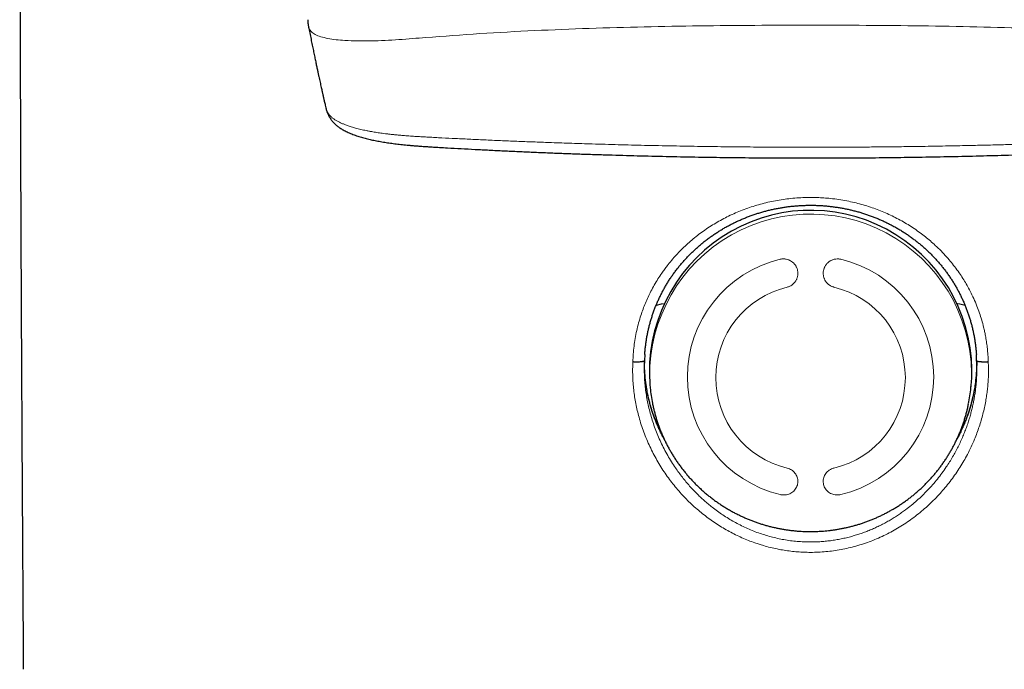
# Model space of a CAD drawing. Header units: millimetres. Extents: x 8 to 727, y 12 to 719.
# Tile 17 of 69: x 319 to 350, y 650 to 670. Entities that reach past the tile are written whole.
import ezdxf

# ---------------------------------------------------------------- set-up
doc = ezdxf.new("R2010")
doc.units = ezdxf.units.MM

msp = doc.modelspace()

# ---------------------------------------------------------------- linework, layer by layer
at = {"color": 7, "linetype": 'Continuous', "lineweight": 30}
for p, q in [((327.813, 670.002), (327.815, 669.997)), ((328.367, 667.405), (328.369, 667.396)), ((338.444, 659.624), (338.434, 659.427)), ((338.434, 659.414), (338.434, 659.426)), ((348.93, 659.427), (348.921, 659.619)), ((348.93, 659.427), (348.93, 659.418)), ((338.605, 658.672), (338.615, 658.564)), ((348.749, 658.564), (348.759, 658.672))]:
    msp.add_line(p, q, dxfattribs=at)
at = {"color": 252, "linetype": 'Continuous', "lineweight": 0}
for p, q in [((338.445, 659.654), (338.444, 659.624)), ((348.921, 659.619), (348.921, 659.625))]:
    msp.add_line(p, q, dxfattribs=at)
at = {"color": 7, "linetype": 'Continuous', "lineweight": 30, "flags": 128}
for points in [[(339.04, 661.221), (338.966, 661.207), (338.799, 661.174)], [(348.565, 661.174), (348.398, 661.207), (348.324, 661.221)]]:
    msp.add_lwpolyline(points, dxfattribs=at)
at = {"color": 7, "linetype": 'Continuous', "lineweight": 30}
for centre, radius, start, end in [((343.685, 659.081), 5.097, 0.7168, 184.5969), ((343.851, 659.145), 4.931, 354.5042, 359.9998), ((343.518, 659.036), 4.926, 185.4962, 191.1819), ((343.846, 659.036), 4.926, 348.6769, 354.5038)]:
    msp.add_arc(centre, radius, start, end, dxfattribs=at)
at = {"color": 252, "linetype": 'Continuous', "lineweight": 0}
for centre, radius, start, end in [((343.685, 658.972), 5.087, 0.7147, 184.599), ((343.61, 658.913), 3.821, 103.4562, 256.5438), ((343.753, 658.913), 3.821, 283.4562, 76.5438), ((343.627, 658.891), 2.94, 103.4596, 256.5404), ((343.737, 658.891), 2.94, 283.4596, 76.5404), ((343.85, 659.035), 4.921, 354.5042, 359.9998)]:
    msp.add_arc(centre, radius, start, end, dxfattribs=at)
at = {"color": 7, "linetype": 'Continuous', "lineweight": 30}
for points, knots in [([(318.69, 675.605), (318.692, 674.719), (318.696, 672.531), (318.705, 669.039), (318.719, 665.131), (318.736, 661.222), (318.756, 657.313), (318.779, 653.464), (318.797, 650.917), (318.805, 649.674)], [0, 0, 0, 0, 0.102449, 0.253184, 0.403919, 0.554654, 0.705388, 0.856123, 1, 1, 1, 1]), ([(327.792, 670.202), (327.792, 670.193), (327.793, 670.177), (327.794, 670.154), (327.795, 670.134), (327.796, 670.118), (327.798, 670.102), (327.8, 670.083), (327.803, 670.059), (327.807, 670.029), (327.811, 670.008), (327.813, 669.997)], [0, 0, 0, 0, 0.152106, 0.283789, 0.393888, 0.481522, 0.546604, 0.629927, 0.732962, 0.856167, 1, 1, 1, 1]), ([(327.813, 670), (327.818, 669.978), (327.835, 669.888), (327.866, 669.734), (327.905, 669.54), (327.943, 669.357), (327.978, 669.185), (328.011, 669.023), (328.042, 668.877), (328.07, 668.744), (328.096, 668.623), (328.12, 668.512), (328.142, 668.409), (328.163, 668.315), (328.182, 668.226), (328.2, 668.142), (328.217, 668.065), (328.232, 667.998), (328.245, 667.94), (328.257, 667.89), (328.266, 667.849), (328.273, 667.818), (328.277, 667.797), (328.281, 667.781), (328.285, 667.765), (328.289, 667.744), (328.296, 667.713), (328.306, 667.672), (328.317, 667.622), (328.331, 667.562), (328.347, 667.494), (328.359, 667.439), (328.367, 667.407), (328.368, 667.401)], [0, 0, 0, 0, 0.023315, 0.09899, 0.171034, 0.239427, 0.304153, 0.365197, 0.422544, 0.471854, 0.518036, 0.561084, 0.600987, 0.637741, 0.671337, 0.705674, 0.73592, 0.76209, 0.784992, 0.805028, 0.822194, 0.833184, 0.842557, 0.846695, 0.852591, 0.861299, 0.872823, 0.889441, 0.90974, 0.933724, 0.961396, 0.992762, 1, 1, 1, 1]), ([(328.37, 667.394), (328.372, 667.383), (328.379, 667.356), (328.392, 667.315), (328.407, 667.271), (328.426, 667.227), (328.447, 667.181), (328.474, 667.133), (328.503, 667.085), (328.534, 667.04), (328.569, 666.996), (328.606, 666.954), (328.644, 666.915), (328.683, 666.878), (328.723, 666.844), (328.765, 666.812), (328.81, 666.78), (328.859, 666.749), (328.913, 666.717), (328.972, 666.684), (329.037, 666.652), (329.107, 666.621), (329.18, 666.591), (329.256, 666.563), (329.332, 666.536), (329.409, 666.511), (329.486, 666.488), (329.564, 666.466), (329.642, 666.446), (329.721, 666.427), (329.801, 666.408), (329.882, 666.391), (329.965, 666.374), (330.051, 666.358), (330.138, 666.343), (330.225, 666.328), (330.314, 666.314), (330.404, 666.301), (330.496, 666.289), (330.589, 666.277), (330.685, 666.266), (330.782, 666.255), (330.883, 666.245), (330.988, 666.235), (331.099, 666.225), (331.216, 666.215), (331.339, 666.206), (331.471, 666.197), (331.616, 666.187), (331.777, 666.177), (331.976, 666.165), (332.266, 666.148), (332.643, 666.127), (333.084, 666.104), (333.532, 666.081), (333.99, 666.059), (334.451, 666.037), (334.91, 666.017), (335.366, 665.998), (335.821, 665.98), (336.277, 665.963), (336.732, 665.947), (337.187, 665.933), (337.641, 665.919), (338.094, 665.906), (338.548, 665.894), (339.002, 665.884), (339.456, 665.874), (339.911, 665.865), (340.365, 665.858), (340.82, 665.851), (341.275, 665.845), (341.73, 665.841), (342.185, 665.837), (342.624, 665.834), (343.053, 665.833), (343.4, 665.832), (343.612, 665.832), (343.682, 665.832)], [0, 0, 0, 0, 0.003466, 0.008462, 0.012503, 0.016594, 0.021402, 0.026238, 0.031088, 0.035952, 0.040834, 0.045749, 0.050717, 0.055245, 0.059865, 0.064529, 0.069552, 0.074987, 0.080898, 0.087304, 0.09413, 0.101214, 0.108578, 0.115844, 0.122921, 0.129804, 0.13651, 0.143063, 0.149481, 0.155781, 0.161974, 0.167967, 0.174228, 0.180442, 0.186608, 0.192719, 0.198765, 0.204801, 0.21087, 0.216963, 0.223091, 0.229264, 0.235464, 0.242139, 0.248956, 0.256084, 0.263592, 0.271586, 0.280226, 0.289789, 0.300821, 0.316171, 0.34229, 0.368737, 0.395664, 0.423106, 0.451109, 0.478384, 0.505633, 0.532851, 0.560034, 0.587178, 0.61428, 0.641336, 0.668341, 0.695295, 0.72225, 0.749269, 0.776277, 0.803278, 0.830274, 0.857265, 0.884254, 0.911244, 0.938235, 0.962293, 0.987543, 1, 1, 1, 1]), ([(343.682, 665.832), (343.748, 665.832), (343.963, 665.832), (344.315, 665.833), (344.742, 665.834), (345.174, 665.837), (345.62, 665.84), (346.075, 665.845), (346.53, 665.851), (346.984, 665.857), (347.439, 665.865), (347.894, 665.874), (348.348, 665.883), (348.803, 665.894), (349.257, 665.906), (349.71, 665.918), (350.164, 665.932), (350.617, 665.947), (351.071, 665.963), (351.526, 665.979), (351.98, 665.997), (352.435, 666.016), (352.89, 666.036), (353.345, 666.057), (353.804, 666.079), (354.264, 666.103), (354.721, 666.127), (355.117, 666.15), (355.433, 666.168), (355.652, 666.181), (355.823, 666.192), (355.964, 666.202), (356.093, 666.211), (356.212, 666.22), (356.325, 666.23), (356.435, 666.24), (356.539, 666.25), (356.641, 666.261), (356.737, 666.272), (356.833, 666.284), (356.927, 666.297), (357.019, 666.31), (357.109, 666.323), (357.197, 666.338), (357.284, 666.353), (357.369, 666.369), (357.453, 666.385), (357.535, 666.402), (357.616, 666.42), (357.694, 666.439), (357.77, 666.459), (357.846, 666.479), (357.921, 666.501), (357.995, 666.524), (358.068, 666.549), (358.141, 666.575), (358.214, 666.603), (358.287, 666.634), (358.356, 666.667), (358.421, 666.7), (358.479, 666.733), (358.532, 666.766), (358.58, 666.798), (358.624, 666.831), (358.664, 666.864), (358.7, 666.896), (358.732, 666.927), (358.765, 666.961), (358.799, 667.001), (358.834, 667.046), (358.866, 667.093), (358.895, 667.141), (358.92, 667.189), (358.943, 667.237), (358.96, 667.282), (358.974, 667.321), (358.986, 667.361), (358.993, 667.389), (358.997, 667.405), (358.997, 667.405)], [0, 0, 0, 0, 0.011827, 0.038094, 0.062526, 0.087839, 0.114798, 0.141757, 0.168717, 0.195679, 0.222645, 0.249618, 0.2766, 0.303591, 0.330596, 0.357549, 0.384501, 0.411503, 0.438551, 0.465643, 0.492774, 0.519941, 0.547139, 0.574365, 0.60161, 0.629621, 0.657061, 0.683967, 0.701029, 0.714168, 0.723518, 0.731976, 0.73976, 0.747043, 0.753937, 0.760523, 0.76753, 0.773497, 0.779823, 0.786014, 0.792167, 0.798293, 0.804405, 0.810518, 0.816578, 0.822693, 0.828853, 0.835053, 0.841292, 0.847392, 0.853584, 0.85988, 0.86629, 0.872829, 0.879514, 0.886368, 0.893417, 0.900677, 0.908129, 0.914798, 0.921133, 0.926982, 0.932348, 0.937292, 0.941888, 0.946202, 0.949931, 0.953609, 0.958703, 0.963715, 0.968651, 0.973527, 0.978353, 0.983131, 0.987856, 0.991456, 0.994982, 0.999881, 1, 1, 1, 1]), ([(338.443, 659.624), (338.443, 659.63), (338.446, 659.677), (338.454, 659.765), (338.467, 659.888), (338.483, 660.01), (338.502, 660.132), (338.524, 660.254), (338.55, 660.375), (338.578, 660.496), (338.609, 660.615), (338.644, 660.734), (338.681, 660.853), (338.721, 660.97), (338.764, 661.086), (338.81, 661.201), (338.859, 661.314), (338.911, 661.426), (338.966, 661.538), (339.023, 661.648), (339.083, 661.756), (339.146, 661.863), (339.212, 661.968), (339.281, 662.072), (339.352, 662.174), (339.427, 662.275), (339.503, 662.374), (339.582, 662.471), (339.664, 662.566), (339.747, 662.659), (339.834, 662.749), (339.922, 662.838), (340.013, 662.924), (340.106, 663.008), (340.201, 663.091), (340.298, 663.17), (340.397, 663.248), (340.498, 663.323), (340.601, 663.395), (340.706, 663.465), (340.813, 663.533), (340.922, 663.599), (341.033, 663.662), (341.144, 663.722), (341.257, 663.779), (341.37, 663.833), (341.485, 663.884), (341.601, 663.933), (341.719, 663.98), (341.838, 664.023), (341.959, 664.064), (342.08, 664.103), (342.202, 664.138), (342.325, 664.17), (342.448, 664.2), (342.572, 664.227), (342.696, 664.25), (342.821, 664.271), (342.947, 664.29), (343.073, 664.305), (343.199, 664.317), (343.326, 664.327), (343.452, 664.333), (343.579, 664.337), (343.706, 664.338), (343.833, 664.336), (343.959, 664.331), (344.086, 664.324), (344.212, 664.313), (344.338, 664.3), (344.463, 664.283), (344.588, 664.264), (344.712, 664.242), (344.836, 664.217), (344.96, 664.19), (345.083, 664.159), (345.205, 664.126), (345.327, 664.089), (345.447, 664.05), (345.567, 664.009), (345.685, 663.964), (345.802, 663.917), (345.918, 663.867), (346.032, 663.815), (346.145, 663.76), (346.257, 663.702), (346.368, 663.641), (346.477, 663.578), (346.584, 663.513), (346.69, 663.444), (346.794, 663.373), (346.897, 663.299), (346.998, 663.223), (347.097, 663.145), (347.194, 663.064), (347.288, 662.982), (347.38, 662.897), (347.469, 662.81), (347.557, 662.721), (347.643, 662.63), (347.726, 662.536), (347.807, 662.441), (347.885, 662.343), (347.961, 662.244), (348.034, 662.143), (348.104, 662.039), (348.172, 661.935), (348.238, 661.828), (348.3, 661.721), (348.36, 661.612), (348.416, 661.501), (348.47, 661.39), (348.521, 661.277), (348.569, 661.163), (348.614, 661.048), (348.656, 660.931), (348.696, 660.813), (348.732, 660.694), (348.766, 660.574), (348.796, 660.454), (348.823, 660.333), (348.848, 660.211), (348.869, 660.089), (348.887, 659.967), (348.902, 659.844), (348.914, 659.728), (348.919, 659.652), (348.921, 659.618)], [0, 0, 0, 0, 0.001166, 0.009152, 0.017098, 0.025004, 0.032954, 0.04096, 0.048971, 0.056994, 0.065033, 0.073054, 0.081096, 0.089166, 0.097228, 0.10525, 0.113277, 0.121369, 0.129449, 0.137524, 0.145602, 0.153688, 0.161789, 0.169911, 0.178063, 0.186247, 0.194422, 0.202566, 0.210702, 0.218834, 0.226965, 0.235098, 0.243235, 0.251379, 0.259534, 0.267699, 0.275838, 0.283932, 0.292065, 0.300224, 0.308395, 0.316566, 0.32472, 0.332844, 0.340926, 0.348955, 0.356969, 0.365029, 0.3731, 0.381176, 0.389253, 0.397323, 0.405383, 0.413427, 0.421453, 0.429455, 0.43743, 0.44542, 0.453411, 0.461405, 0.469398, 0.47739, 0.48538, 0.493367, 0.501349, 0.509326, 0.517293, 0.525277, 0.533254, 0.541216, 0.549172, 0.557129, 0.565093, 0.573071, 0.581072, 0.589103, 0.597166, 0.605183, 0.613222, 0.621286, 0.629339, 0.637348, 0.645359, 0.653417, 0.661481, 0.669558, 0.677652, 0.685708, 0.693783, 0.701905, 0.710061, 0.718239, 0.726425, 0.734603, 0.74276, 0.750882, 0.758962, 0.767047, 0.775209, 0.783367, 0.79152, 0.799671, 0.80782, 0.81597, 0.824121, 0.832276, 0.840434, 0.848567, 0.856693, 0.86479, 0.872866, 0.880927, 0.888981, 0.897035, 0.905096, 0.913169, 0.92126, 0.929353, 0.937389, 0.94545, 0.953502, 0.961505, 0.969454, 0.977445, 0.985426, 0.993405, 1, 1, 1, 1]), ([(338.434, 659.427), (338.433, 659.424), (338.432, 659.419), (338.425, 659.413), (338.415, 659.408), (338.401, 659.403), (338.383, 659.398), (338.364, 659.394), (338.34, 659.39), (338.314, 659.387), (338.286, 659.384), (338.256, 659.383), (338.225, 659.382), (338.199, 659.381), (338.173, 659.381), (338.145, 659.382), (338.117, 659.383), (338.09, 659.385), (338.074, 659.386), (338.066, 659.386)], [0, 0, 0, 0, 0.092426, 0.139849, 0.18762, 0.280047, 0.327469, 0.375241, 0.467668, 0.515091, 0.562863, 0.655297, 0.702723, 0.750497, 0.801266, 0.852463, 0.905027, 0.958067, 1, 1, 1, 1]), ([(338.433, 659.414), (338.43, 659.35), (338.426, 659.258), (338.428, 659.165), (338.428, 659.137)], [0, 0, 0, 0, 0.695538, 1, 1, 1, 1]), ([(338.831, 657.416), (338.813, 657.458), (338.778, 657.543), (338.73, 657.673), (338.685, 657.803), (338.637, 657.956), (338.589, 658.131), (338.542, 658.33), (338.503, 658.532), (338.475, 658.721), (338.455, 658.898), (338.442, 659.062), (338.433, 659.226), (338.432, 659.336), (338.432, 659.391)], [0, 0, 0, 0, 0.067869, 0.135786, 0.20385, 0.271963, 0.372635, 0.473465, 0.574774, 0.676246, 0.756978, 0.837793, 0.918855, 1, 1, 1, 1]), ([(338.434, 659.427), (338.434, 659.427), (338.434, 659.427), (338.434, 659.427), (338.434, 659.427), (338.434, 659.427), (338.434, 659.427)], [0, 0, 0, 0, 0.249546, 0.499274, 0.749547, 1, 1, 1, 1]), ([(348.932, 659.389), (348.932, 659.358), (348.931, 659.26), (348.925, 659.094), (348.909, 658.891), (348.885, 658.689), (348.856, 658.509), (348.825, 658.351), (348.795, 658.215), (348.761, 658.079), (348.723, 657.945), (348.681, 657.81), (348.635, 657.677), (348.586, 657.544), (348.55, 657.457), (348.532, 657.413)], [0, 0, 0, 0, 0.045308, 0.145195, 0.245235, 0.345747, 0.446418, 0.51508, 0.583792, 0.652655, 0.721569, 0.791046, 0.860576, 0.930261, 1, 1, 1, 1]), ([(349.297, 659.387), (349.29, 659.386), (349.274, 659.385), (349.248, 659.383), (349.22, 659.382), (349.192, 659.382), (349.157, 659.381), (349.124, 659.382), (349.093, 659.384), (349.064, 659.386), (349.037, 659.388), (349.012, 659.392), (348.99, 659.396), (348.971, 659.4), (348.956, 659.405), (348.944, 659.411), (348.935, 659.416), (348.931, 659.422), (348.93, 659.426), (348.93, 659.427)], [0, 0, 0, 0, 0.041958, 0.09272, 0.143911, 0.196469, 0.249503, 0.341936, 0.389362, 0.437136, 0.529564, 0.576987, 0.624759, 0.717186, 0.764608, 0.81238, 0.904806, 0.952229, 1, 1, 1, 1]), ([(348.93, 659.427), (348.93, 659.427), (348.93, 659.427), (348.93, 659.427), (348.93, 659.427), (348.93, 659.427), (348.93, 659.427)], [0, 0, 0, 0, 0.2495484, 0.4992754, 0.749546, 1, 1, 1, 1]), ([(348.937, 659.13), (348.937, 659.13), (348.938, 659.18), (348.936, 659.276), (348.932, 659.372), (348.93, 659.419)], [0, 0, 0, 0, 0.00083, 0.515323, 1, 1, 1, 1]), ([(338.686, 658.08), (338.694, 658.04), (338.711, 657.958), (338.74, 657.836), (338.772, 657.715), (338.807, 657.594), (338.846, 657.474), (338.887, 657.355), (338.932, 657.236), (338.979, 657.119), (339.03, 657.003), (339.083, 656.889), (339.14, 656.775), (339.199, 656.663), (339.262, 656.552), (339.327, 656.443), (339.395, 656.335), (339.466, 656.229), (339.539, 656.125), (339.616, 656.022), (339.695, 655.922), (339.777, 655.823), (339.861, 655.726), (339.948, 655.631), (340.038, 655.539), (340.129, 655.448), (340.224, 655.36), (340.321, 655.274), (340.42, 655.19), (340.521, 655.109), (340.625, 655.03), (340.731, 654.954), (340.839, 654.88), (340.949, 654.809), (341.062, 654.741), (341.176, 654.675), (341.293, 654.612), (341.407, 654.554), (341.519, 654.501), (341.628, 654.452), (341.738, 654.406), (341.849, 654.362), (341.961, 654.321), (342.074, 654.283), (342.187, 654.247), (342.302, 654.214), (342.417, 654.183), (342.532, 654.156), (342.648, 654.131), (342.765, 654.108), (342.881, 654.089), (342.997, 654.072), (343.112, 654.058), (343.225, 654.046), (343.333, 654.038), (343.428, 654.033), (343.511, 654.029), (343.592, 654.027), (343.65, 654.027), (343.682, 654.027)], [0, 0, 0, 0, 0.017891, 0.036064, 0.054249, 0.072446, 0.090656, 0.108878, 0.127114, 0.145363, 0.163626, 0.181903, 0.200195, 0.218501, 0.236822, 0.255159, 0.273512, 0.291882, 0.31027, 0.328675, 0.347099, 0.365542, 0.384006, 0.402492, 0.420999, 0.43953, 0.458087, 0.476669, 0.495279, 0.51392, 0.532592, 0.551298, 0.570042, 0.588825, 0.607652, 0.626527, 0.645454, 0.664439, 0.681499, 0.698555, 0.715607, 0.732652, 0.74969, 0.76672, 0.783739, 0.800745, 0.817733, 0.8347, 0.851636, 0.868531, 0.885366, 0.902109, 0.9187, 0.935008, 0.950699, 0.965141, 0.975352, 0.986373, 1, 1, 1, 1]), ([(343.682, 654.027), (343.726, 654.027), (343.788, 654.027), (343.88, 654.03), (343.957, 654.034), (344.049, 654.039), (344.146, 654.047), (344.247, 654.057), (344.351, 654.07), (344.458, 654.085), (344.567, 654.103), (344.677, 654.123), (344.788, 654.146), (344.899, 654.172), (345.011, 654.2), (345.123, 654.231), (345.235, 654.265), (345.347, 654.302), (345.458, 654.341), (345.569, 654.383), (345.679, 654.428), (345.789, 654.476), (345.898, 654.526), (346.006, 654.579), (346.112, 654.634), (346.218, 654.693), (346.323, 654.753), (346.426, 654.817), (346.528, 654.883), (346.628, 654.951), (346.727, 655.022), (346.825, 655.095), (346.92, 655.171), (347.014, 655.249), (347.106, 655.329), (347.196, 655.412), (347.284, 655.497), (347.371, 655.584), (347.455, 655.673), (347.537, 655.764), (347.616, 655.858), (347.694, 655.953), (347.769, 656.05), (347.842, 656.149), (347.912, 656.25), (347.98, 656.353), (348.046, 656.457), (348.108, 656.563), (348.169, 656.671), (348.226, 656.779), (348.281, 656.89), (348.333, 657.002), (348.383, 657.115), (348.429, 657.229), (348.473, 657.345), (348.514, 657.461), (348.552, 657.579), (348.587, 657.698), (348.619, 657.817), (348.648, 657.937), (348.666, 658.021), (348.675, 658.065), (348.675, 658.068)], [0, 0, 0, 0, 0.0190316, 0.0265825, 0.0391429, 0.0521709, 0.0661418, 0.0807258, 0.0957906, 0.1112306, 0.1269705, 0.1429546, 0.1591407, 0.1754964, 0.1919964, 0.2086204, 0.2253522, 0.2421783, 0.2590879, 0.2760717, 0.293122, 0.3102322, 0.3273968, 0.3446107, 0.3618699, 0.3791706, 0.3965097, 0.4138843, 0.4312919, 0.4487302, 0.4661972, 0.4836912, 0.5012106, 0.5187539, 0.5363198, 0.5539071, 0.5715148, 0.5891418, 0.6067873, 0.6244506, 0.6421307, 0.6598271, 0.6775392, 0.6952664, 0.7130082, 0.7307641, 0.7485336, 0.7663165, 0.7841123, 0.8019207, 0.8197414, 0.8375742, 0.8554188, 0.8732751, 0.8911427, 0.9090216, 0.9269116, 0.9448125, 0.9627244, 0.980647, 0.9985803, 1, 1, 1, 1]), ([(339.055, 656.95), (339.042, 656.975), (339.015, 657.025), (338.978, 657.097), (338.945, 657.165), (338.916, 657.224), (338.892, 657.277), (338.872, 657.322), (338.855, 657.36), (338.842, 657.39), (338.834, 657.408), (338.831, 657.416)], [0, 0, 0, 0, 0.165912, 0.327683, 0.472686, 0.600926, 0.712406, 0.807129, 0.885097, 0.953364, 1, 1, 1, 1]), ([(348.532, 657.413), (348.529, 657.406), (348.521, 657.388), (348.507, 657.355), (348.488, 657.313), (348.461, 657.252), (348.423, 657.171), (348.371, 657.068), (348.332, 656.992), (348.309, 656.951), (348.309, 656.95)], [0, 0, 0, 0, 0.046568, 0.115239, 0.206013, 0.318896, 0.503802, 0.728027, 0.991581, 1, 1, 1, 1])]:
    msp.add_open_spline(points, degree=3, knots=knots, dxfattribs=at)
at = {"color": 252, "linetype": 'Continuous', "lineweight": 0}
for points, knots in [([(327.815, 669.997), (327.821, 669.969), (327.836, 669.907), (327.901, 669.817), (328.019, 669.731), (328.197, 669.661), (328.421, 669.607), (328.679, 669.568), (328.992, 669.541), (329.363, 669.527), (329.791, 669.529), (330.229, 669.546), (330.668, 669.572), (331.098, 669.604), (331.382, 669.627), (331.521, 669.638)], [0, 0, 0, 0, 0.0571622, 0.1275497, 0.2022345, 0.2778842, 0.3512958, 0.4230286, 0.4932131, 0.5839516, 0.6720571, 0.7580894, 0.841925, 0.9229079, 1, 1, 1, 1]), ([(331.521, 669.638), (332.092, 669.681), (333.232, 669.767), (334.957, 669.86), (336.688, 669.93), (338.427, 669.979), (340.173, 670.009), (341.925, 670.025), (343.096, 670.027), (343.682, 670.028)], [0, 0, 0, 0, 0.1428853, 0.2855112, 0.4280431, 0.5706303, 0.7134072, 0.8564943, 1, 1, 1, 1]), ([(355.843, 669.638), (355.272, 669.681), (354.131, 669.767), (352.407, 669.86), (350.675, 669.93), (348.937, 669.979), (347.191, 670.009), (345.439, 670.025), (344.268, 670.027), (343.682, 670.028)], [0, 0, 0, 0, 0.142885, 0.285511, 0.428043, 0.57063, 0.713407, 0.856494, 1, 1, 1, 1]), ([(343.682, 666.171), (343.508, 666.171), (343.121, 666.171), (342.52, 666.173), (341.817, 666.178), (341.052, 666.186), (340.202, 666.197), (339.329, 666.212), (338.456, 666.23), (337.606, 666.251), (336.841, 666.273), (336.139, 666.295), (335.539, 666.316), (334.979, 666.337), (334.462, 666.357), (333.946, 666.378), (333.442, 666.4), (332.947, 666.423), (332.481, 666.445), (332.106, 666.464), (331.821, 666.479), (331.615, 666.489), (331.417, 666.5), (331.226, 666.511), (331.037, 666.524), (330.873, 666.536), (330.733, 666.548), (330.619, 666.558), (330.508, 666.569), (330.402, 666.58), (330.297, 666.593), (330.168, 666.609), (330.015, 666.631), (329.866, 666.655), (329.744, 666.677), (329.648, 666.696), (329.557, 666.715), (329.47, 666.735), (329.386, 666.755), (329.284, 666.782), (329.167, 666.816), (329.046, 666.856), (328.94, 666.896), (328.844, 666.937), (328.754, 666.981), (328.669, 667.029), (328.594, 667.08), (328.538, 667.126), (328.497, 667.166), (328.469, 667.199), (328.444, 667.232), (328.423, 667.265), (328.405, 667.298), (328.385, 667.342), (328.372, 667.377), (328.369, 667.399), (328.368, 667.401)], [0, 0, 0, 0, 0.030114, 0.067108, 0.104106, 0.151936, 0.199773, 0.251607, 0.303451, 0.351439, 0.399436, 0.436642, 0.473852, 0.504172, 0.53442, 0.564438, 0.594458, 0.622839, 0.651223, 0.676321, 0.688871, 0.701421, 0.71269, 0.723958, 0.735265, 0.746572, 0.753762, 0.760958, 0.767679, 0.7744, 0.781149, 0.787898, 0.799811, 0.811764, 0.818995, 0.826236, 0.833009, 0.839781, 0.846585, 0.853388, 0.865407, 0.877467, 0.887698, 0.897956, 0.90918, 0.920439, 0.932032, 0.943665, 0.950447, 0.957229, 0.964042, 0.970855, 0.977798, 0.984741, 0.998664, 1, 1, 1, 1]), ([(343.682, 666.171), (343.924, 666.171), (344.407, 666.171), (345.072, 666.175), (345.676, 666.179), (346.221, 666.185), (346.764, 666.191), (347.368, 666.2), (348.032, 666.212), (348.697, 666.226), (349.301, 666.24), (349.845, 666.254), (350.389, 666.269), (350.994, 666.288), (351.659, 666.31), (352.316, 666.334), (352.904, 666.357), (353.422, 666.378), (353.939, 666.401), (354.456, 666.425), (354.973, 666.45), (355.403, 666.472), (355.747, 666.489), (356.005, 666.503), (356.218, 666.517), (356.387, 666.528), (356.516, 666.538), (356.645, 666.549), (356.775, 666.561), (356.904, 666.574), (357.032, 666.588), (357.157, 666.604), (357.28, 666.621), (357.401, 666.639), (357.518, 666.659), (357.632, 666.679), (357.741, 666.701), (357.847, 666.724), (357.95, 666.748), (358.049, 666.774), (358.144, 666.801), (358.236, 666.829), (358.322, 666.858), (358.403, 666.888), (358.479, 666.919), (358.551, 666.952), (358.618, 666.986), (358.68, 667.021), (358.736, 667.057), (358.788, 667.095), (358.837, 667.137), (358.882, 667.183), (358.92, 667.232), (358.951, 667.281), (358.974, 667.33), (358.989, 667.371), (358.994, 667.394), (358.995, 667.401)], [0, 0, 0, 0, 0.041891, 0.083787, 0.115228, 0.146669, 0.178119, 0.209569, 0.25147, 0.293377, 0.324948, 0.35652, 0.3881, 0.41968, 0.461923, 0.50417, 0.534418, 0.564666, 0.594915, 0.625163, 0.655412, 0.685727, 0.700891, 0.716054, 0.731295, 0.738932, 0.746568, 0.754601, 0.762642, 0.770764, 0.778885, 0.787055, 0.795226, 0.803487, 0.811761, 0.819832, 0.827916, 0.836101, 0.844285, 0.852525, 0.860764, 0.869107, 0.877465, 0.885596, 0.89374, 0.901986, 0.910232, 0.918533, 0.926834, 0.935242, 0.943666, 0.953806, 0.963973, 0.974291, 0.984609, 0.994991, 1, 1, 1, 1]), ([(338.066, 659.386), (338.07, 659.47), (338.077, 659.636), (338.102, 659.883), (338.138, 660.13), (338.186, 660.376), (338.247, 660.619), (338.314, 660.845), (338.387, 661.054), (338.463, 661.246), (338.546, 661.436), (338.639, 661.626), (338.743, 661.818), (338.858, 662.009), (338.965, 662.173), (339.063, 662.31), (339.164, 662.445), (339.287, 662.598), (339.436, 662.767), (339.592, 662.93), (339.756, 663.088), (339.928, 663.24), (340.108, 663.385), (340.295, 663.524), (340.487, 663.654), (340.684, 663.776), (340.886, 663.89), (341.093, 663.996), (341.307, 664.095), (341.526, 664.185), (341.751, 664.267), (341.98, 664.34), (342.214, 664.404), (342.452, 664.459), (342.693, 664.505), (342.938, 664.54), (343.184, 664.566), (343.433, 664.582), (343.599, 664.584), (343.682, 664.585)], [0, 0, 0, 0, 0.029353, 0.058723, 0.088076, 0.117806, 0.147553, 0.177284, 0.201912, 0.226558, 0.251205, 0.275833, 0.302506, 0.329189, 0.355862, 0.372685, 0.389507, 0.416216, 0.443075, 0.469933, 0.497109, 0.524285, 0.551782, 0.57928, 0.606935, 0.63409, 0.661403, 0.688715, 0.716361, 0.744007, 0.771995, 0.799984, 0.828141, 0.856619, 0.885112, 0.91359, 0.942389, 0.971202, 1, 1, 1, 1]), ([(343.682, 664.585), (343.752, 664.584), (343.893, 664.583), (344.104, 664.571), (344.331, 664.551), (344.575, 664.52), (344.824, 664.477), (345.063, 664.426), (345.291, 664.367), (345.515, 664.3), (345.734, 664.224), (345.947, 664.141), (346.156, 664.05), (346.362, 663.951), (346.565, 663.843), (346.764, 663.726), (346.957, 663.601), (347.139, 663.473), (347.31, 663.343), (347.47, 663.21), (347.637, 663.061), (347.809, 662.894), (347.978, 662.712), (348.133, 662.53), (348.275, 662.347), (348.404, 662.165), (348.522, 661.984), (348.627, 661.806), (348.734, 661.608), (348.839, 661.391), (348.937, 661.16), (349.02, 660.934), (349.091, 660.71), (349.143, 660.515), (349.182, 660.349), (349.212, 660.199), (349.24, 660.033), (349.265, 659.85), (349.282, 659.681), (349.292, 659.526), (349.296, 659.433), (349.297, 659.387)], [0, 0, 0, 0, 0.024421, 0.048851, 0.073272, 0.103634, 0.133997, 0.161345, 0.188694, 0.216202, 0.242903, 0.269626, 0.296349, 0.323049, 0.350211, 0.377395, 0.40458, 0.431741, 0.456356, 0.480979, 0.505593, 0.536189, 0.566785, 0.59434, 0.621895, 0.649611, 0.674378, 0.699155, 0.723922, 0.754733, 0.785545, 0.813322, 0.841098, 0.869049, 0.885328, 0.901606, 0.923428, 0.945257, 0.967079, 0.983539, 1, 1, 1, 1]), ([(342.721, 662.629), (342.733, 662.632), (342.757, 662.638), (342.794, 662.642), (342.832, 662.643), (342.87, 662.641), (342.919, 662.635), (342.968, 662.622), (343.015, 662.603), (343.059, 662.58), (343.101, 662.552), (343.14, 662.518), (343.175, 662.482), (343.206, 662.441), (343.231, 662.396), (343.247, 662.361), (343.261, 662.325), (343.271, 662.288), (343.278, 662.25), (343.282, 662.212), (343.282, 662.173), (343.28, 662.135), (343.274, 662.096), (343.264, 662.059), (343.252, 662.023), (343.237, 661.988), (343.219, 661.954), (343.191, 661.911), (343.157, 661.873), (343.12, 661.839), (343.079, 661.808), (343.035, 661.783), (342.986, 661.762), (342.958, 661.754), (342.943, 661.75)], [0, 0, 0, 0, 0.026012, 0.052205, 0.078972, 0.105936, 0.131947, 0.184845, 0.211792, 0.23798, 0.291227, 0.318347, 0.344843, 0.398722, 0.426167, 0.452867, 0.479751, 0.507219, 0.534889, 0.561613, 0.588523, 0.616024, 0.64373, 0.670332, 0.697121, 0.724501, 0.752085, 0.778502, 0.832244, 0.859636, 0.88588, 0.939266, 0.966474, 1, 1, 1, 1]), ([(344.421, 661.75), (344.409, 661.753), (344.385, 661.76), (344.35, 661.773), (344.316, 661.79), (344.284, 661.809), (344.243, 661.839), (344.206, 661.873), (344.174, 661.912), (344.145, 661.953), (344.121, 661.998), (344.104, 662.045), (344.09, 662.094), (344.083, 662.144), (344.081, 662.195), (344.085, 662.246), (344.094, 662.296), (344.11, 662.345), (344.125, 662.38), (344.142, 662.414), (344.163, 662.447), (344.187, 662.478), (344.212, 662.507), (344.24, 662.533), (344.271, 662.557), (344.303, 662.578), (344.337, 662.597), (344.372, 662.612), (344.408, 662.625), (344.446, 662.634), (344.496, 662.642), (344.547, 662.644), (344.6, 662.639), (344.628, 662.633), (344.643, 662.629)], [0, 0, 0, 0, 0.026132, 0.052447, 0.079335, 0.10642, 0.132553, 0.185702, 0.212781, 0.23898, 0.292257, 0.319398, 0.345751, 0.399341, 0.42664, 0.453179, 0.507149, 0.534643, 0.561335, 0.588212, 0.615671, 0.643332, 0.670062, 0.696978, 0.724485, 0.752198, 0.778786, 0.805561, 0.832931, 0.860508, 0.886802, 0.940303, 0.967577, 1, 1, 1, 1]), ([(343.682, 653.369), (343.613, 653.37), (343.474, 653.372), (343.266, 653.385), (343.059, 653.405), (342.847, 653.435), (342.631, 653.474), (342.411, 653.523), (342.22, 653.574), (342.058, 653.624), (341.898, 653.678), (341.715, 653.746), (341.511, 653.831), (341.31, 653.925), (341.113, 654.028), (340.918, 654.138), (340.727, 654.257), (340.541, 654.384), (340.359, 654.518), (340.181, 654.661), (340.007, 654.812), (339.838, 654.97), (339.675, 655.135), (339.518, 655.308), (339.367, 655.488), (339.222, 655.675), (339.084, 655.868), (338.952, 656.07), (338.827, 656.278), (338.71, 656.492), (338.602, 656.712), (338.502, 656.937), (338.411, 657.168), (338.33, 657.403), (338.262, 657.632), (338.205, 657.854), (338.16, 658.069), (338.122, 658.285), (338.093, 658.503), (338.072, 658.723), (338.061, 658.944), (338.058, 659.166), (338.063, 659.313), (338.066, 659.386)], [0, 0, 0, 0, 0.022612, 0.045242, 0.067873, 0.090485, 0.114983, 0.139492, 0.163991, 0.179445, 0.194899, 0.218953, 0.243027, 0.267102, 0.291157, 0.315601, 0.340065, 0.36453, 0.388975, 0.413911, 0.438976, 0.464041, 0.489377, 0.514713, 0.540324, 0.565934, 0.591678, 0.618001, 0.644474, 0.670946, 0.697737, 0.724529, 0.751652, 0.778774, 0.806062, 0.830097, 0.85415, 0.878203, 0.902237, 0.926668, 0.951119, 0.97557, 1, 1, 1, 1]), ([(349.297, 659.387), (349.299, 659.357), (349.303, 659.261), (349.305, 659.098), (349.301, 658.898), (349.29, 658.702), (349.272, 658.513), (349.248, 658.329), (349.217, 658.139), (349.178, 657.943), (349.13, 657.741), (349.075, 657.539), (349.012, 657.339), (348.941, 657.139), (348.857, 656.926), (348.757, 656.7), (348.643, 656.472), (348.524, 656.256), (348.401, 656.053), (348.269, 655.852), (348.127, 655.655), (347.976, 655.463), (347.817, 655.275), (347.649, 655.094), (347.472, 654.918), (347.287, 654.749), (347.094, 654.588), (346.896, 654.436), (346.693, 654.295), (346.487, 654.163), (346.274, 654.04), (346.054, 653.925), (345.827, 653.82), (345.595, 653.724), (345.357, 653.639), (345.119, 653.567), (344.882, 653.506), (344.647, 653.457), (344.408, 653.418), (344.168, 653.39), (343.925, 653.372), (343.763, 653.37), (343.682, 653.369)], [0, 0, 0, 0, 0.009836, 0.031946, 0.054064, 0.076174, 0.096549, 0.116929, 0.137304, 0.160017, 0.182738, 0.20545, 0.228588, 0.251734, 0.274872, 0.303616, 0.33236, 0.358227, 0.384093, 0.410097, 0.436602, 0.463259, 0.489915, 0.516895, 0.543875, 0.571188, 0.5985, 0.625977, 0.652483, 0.679154, 0.705824, 0.732853, 0.759882, 0.787285, 0.814688, 0.842278, 0.868408, 0.894551, 0.92068, 0.947115, 0.973565, 1, 1, 1, 1]), ([(338.428, 659.137), (338.428, 659.096), (338.429, 658.986), (338.438, 658.806), (338.457, 658.598), (338.484, 658.39), (338.519, 658.182), (338.562, 657.974), (338.615, 657.763), (338.677, 657.548), (338.751, 657.329), (338.833, 657.114), (338.925, 656.9), (339.026, 656.69), (339.137, 656.482), (339.256, 656.279), (339.374, 656.094), (339.49, 655.927), (339.601, 655.779), (339.714, 655.636), (339.83, 655.499), (339.951, 655.366), (340.073, 655.24), (340.195, 655.12), (340.318, 655.008), (340.445, 654.899), (340.585, 654.786), (340.74, 654.669), (340.911, 654.55), (341.087, 654.438), (341.267, 654.332), (341.453, 654.233), (341.643, 654.142), (341.837, 654.058), (342.034, 653.983), (342.232, 653.917), (342.432, 653.86), (342.635, 653.81), (342.84, 653.77), (343.048, 653.737), (343.258, 653.714), (343.469, 653.7), (343.667, 653.696), (343.85, 653.699), (344.019, 653.708), (344.188, 653.723), (344.356, 653.743), (344.524, 653.77), (344.691, 653.803), (344.858, 653.841), (345.018, 653.884), (345.17, 653.93), (345.316, 653.979), (345.46, 654.033), (345.604, 654.091), (345.746, 654.154), (345.886, 654.222), (346.025, 654.293), (346.162, 654.37), (346.296, 654.45), (346.429, 654.535), (346.559, 654.623), (346.706, 654.73), (346.869, 654.857), (347.046, 655.007), (347.216, 655.165), (347.381, 655.331), (347.539, 655.505), (347.691, 655.686), (347.835, 655.873), (347.963, 656.054), (348.075, 656.226), (348.172, 656.386), (348.262, 656.547), (348.346, 656.708), (348.425, 656.872), (348.497, 657.034), (348.562, 657.194), (348.62, 657.351), (348.674, 657.511), (348.721, 657.665), (348.762, 657.814), (348.797, 657.957), (348.828, 658.1), (348.856, 658.245), (348.88, 658.391), (348.899, 658.538), (348.915, 658.685), (348.927, 658.833), (348.934, 658.982), (348.936, 659.081), (348.937, 659.13)], [0, 0, 0, 0, 0.007383, 0.019969, 0.032554, 0.045221, 0.057888, 0.07063, 0.083392, 0.097131, 0.110894, 0.124742, 0.138613, 0.152594, 0.1666, 0.180689, 0.194804, 0.205975, 0.217159, 0.22786, 0.23856, 0.249306, 0.260051, 0.269981, 0.27991, 0.289877, 0.299843, 0.312226, 0.324628, 0.337101, 0.349574, 0.362128, 0.374681, 0.387316, 0.399973, 0.412349, 0.424746, 0.437226, 0.449706, 0.462278, 0.47485, 0.487511, 0.500198, 0.51025, 0.520316, 0.530427, 0.540539, 0.550701, 0.560862, 0.57107, 0.581289, 0.590458, 0.599627, 0.608831, 0.618035, 0.627332, 0.636628, 0.64596, 0.655291, 0.66466, 0.674029, 0.68343, 0.692832, 0.706621, 0.720436, 0.734336, 0.748261, 0.762297, 0.776359, 0.790508, 0.804682, 0.815991, 0.827313, 0.838147, 0.848981, 0.859861, 0.870741, 0.880795, 0.890849, 0.900942, 0.911034, 0.919847, 0.92866, 0.9375, 0.946339, 0.955256, 0.964174, 0.97312, 0.982066, 0.99104, 1, 1, 1, 1]), ([(342.943, 656.032), (342.967, 656.025), (343.015, 656.01), (343.081, 655.974), (343.141, 655.929), (343.192, 655.874), (343.232, 655.813), (343.262, 655.745), (343.279, 655.674), (343.284, 655.601), (343.276, 655.529), (343.255, 655.458), (343.222, 655.392), (343.178, 655.332), (343.124, 655.28), (343.061, 655.238), (342.992, 655.207), (342.918, 655.188), (342.842, 655.181), (342.776, 655.184), (342.736, 655.193), (342.721, 655.196)], [0, 0, 0, 0, 0.0531957, 0.1063917, 0.1595813, 0.2127721, 0.2660894, 0.3194084, 0.3730385, 0.4266703, 0.4806811, 0.534693, 0.5890236, 0.6433539, 0.697773, 0.7521898, 0.8063306, 0.8604682, 0.9140127, 0.9675551, 1, 1, 1, 1]), ([(344.643, 655.196), (344.618, 655.192), (344.569, 655.182), (344.493, 655.182), (344.419, 655.193), (344.348, 655.216), (344.282, 655.251), (344.223, 655.295), (344.172, 655.349), (344.131, 655.41), (344.101, 655.478), (344.084, 655.549), (344.08, 655.623), (344.089, 655.697), (344.11, 655.768), (344.144, 655.834), (344.189, 655.894), (344.243, 655.946), (344.306, 655.988), (344.366, 656.016), (344.406, 656.028), (344.421, 656.032)], [0, 0, 0, 0, 0.052953, 0.105907, 0.158843, 0.211782, 0.265068, 0.318357, 0.372277, 0.426198, 0.480545, 0.534891, 0.589297, 0.643702, 0.697865, 0.752026, 0.805811, 0.859595, 0.913024, 0.966452, 1, 1, 1, 1])]:
    msp.add_open_spline(points, degree=3, knots=knots, dxfattribs=at)
at = {"color": 7, "linetype": 'Continuous', "lineweight": 30}
for points in [[(338.831, 657.416), (338.795, 657.506), (338.723, 657.685), (338.634, 657.961), (338.56, 658.242), (338.503, 658.526), (338.462, 658.813), (338.437, 659.102), (338.433, 659.295), (338.432, 659.391)], [(348.932, 659.389), (348.93, 659.292), (348.927, 659.099), (348.901, 658.811), (348.86, 658.524), (348.803, 658.24), (348.729, 657.959), (348.64, 657.683), (348.568, 657.503), (348.532, 657.413)]]:
    msp.add_open_spline(points, degree=3, dxfattribs=at)

doc.saveas('drawing.dxf')
